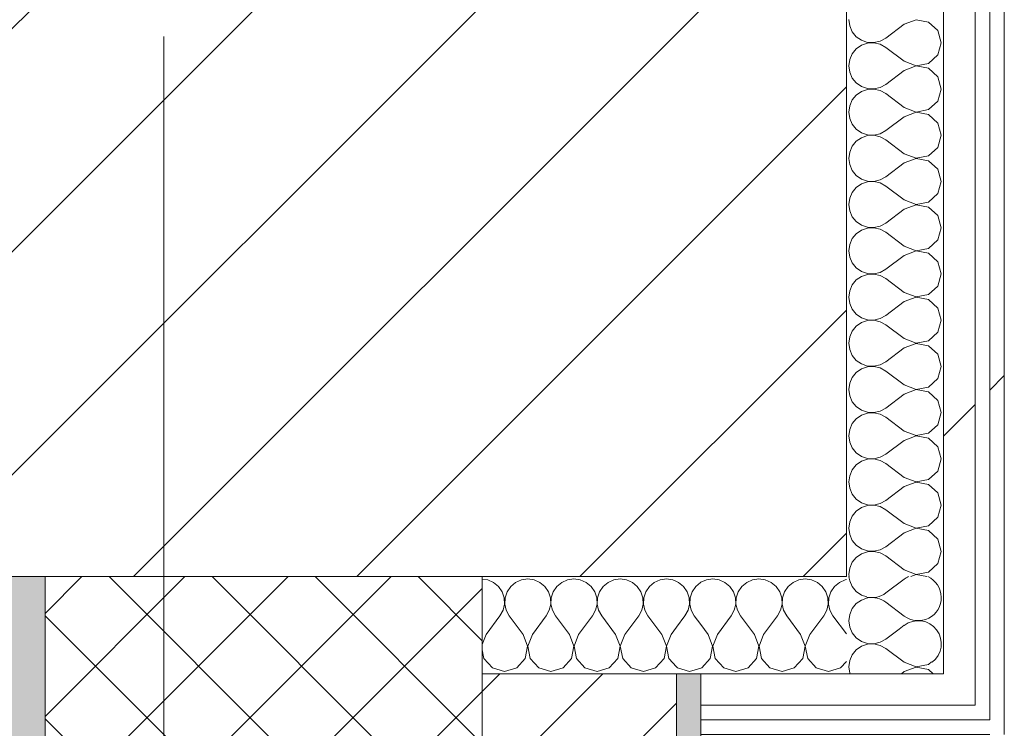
# Model space of a CAD drawing. Header units: millimetres. Extents: x -40968 to 77376, y -17881 to 4746.
# Tile 250 of 256: x -1962 to -1556, y -1701 to -1410. Entities that reach past the tile are written whole.
import ezdxf

# ---------------------------------------------------------------- set-up
doc = ezdxf.new("R2010")
doc.units = ezdxf.units.MM
doc.header["$MEASUREMENT"] = 0
doc.linetypes.add('Wipeout_Contour', pattern=[1000, 0, -1000])
for name, color, linetype in [('10_ESTR_Pilars', 7, 'Continuous'), ('12_FAÇ_Façana', 7, 'Continuous'), ('Nuevo_08_E_Envans secs', 7, 'Continuous')]:
    doc.layers.add(name, color=color, linetype=linetype)
for name, color, linetype, lineweight in [('10_ESTR_Pilars_Pluma_Nº__20', 1, 'Continuous', 5), ('10_ESTR_Pilars_Pluma_Nº__28', 7, 'Continuous', 20), ('10_ESTR_Pilars_Pluma_Nº__42', 8, 'Continuous', 25), ('12_FAÇ_Façana_Pluma_Nº__2', 8, 'Continuous', 5), ('12_FAÇ_Façana_Pluma_Nº__7', 7, 'Continuous', 5), ('Nuevo_08_E_Envans secs_Pluma_Nº__1', 7, 'Continuous', 5), ('Nuevo_12_FAÇ_Façana_Pluma_Nº__1', 7, 'Continuous', 5)]:
    doc.layers.add(name, color=color, linetype=linetype, lineweight=lineweight)
for name, color, linetype, lineweight, true_color in [('12_FAÇ_Façana_Pluma_Nº__102', 7, 'Continuous', 5, 0xcccccc), ('12_FAÇ_Façana_Pluma_Nº__174', 7, 'Continuous', 13, 0xe4ad2c), ('12_FAÇ_Façana_Pluma_Nº__176', 7, 'Continuous', 15, 0x93a0c6), ('Nuevo_08_E_Envans secs_Pluma_Nº__102', 7, 'Continuous', 5, 0xcccccc), ('Nuevo_08_E_Envans secs_Pluma_Nº__171', 171, 'Continuous', 13, 0xaaaaff), ('Nuevo_08_E_Envans secs_Pluma_Nº__177', 7, 'Continuous', 15, 0xf7e046)]:
    doc.layers.add(name, color=color, linetype=linetype, lineweight=lineweight, true_color=true_color)
pattern_1 = [(45, (0, 0), (-183.848, 183.848), [195, -65]), (45, (7e-14, 183.85), (-183.848, 183.848), [195, -65])]

# ---------------------------------------------------------------- blocks, each defined once
blk = doc.blocks.new('Muro_1_5', base_point=(-1681.11, -1193.98))
at = {"layer": '12_FAÇ_Façana_Pluma_Nº__102', "linetype": 'Continuous', "lineweight": 0, "true_color": 0xe5e5e5}
blk.add_hatch(color=254, dxfattribs=at).paths.add_polyline_path([(-2101.11, -10658.98), (-1951.11, -10658.98), (-1951.11, -7438.98), (-1971.11, -7438.98), (-1971.11, -6988.97), (-1951.11, -6988.97), (-1951.11, -1638.98), (-2101.11, -1638.98)])
at = {"layer": '12_FAÇ_Façana_Pluma_Nº__174', "linetype": 'Continuous', "lineweight": 13, "true_color": 0xe4ad2c}
h = blk.add_hatch(dxfattribs=at)
h.set_pattern_fill('SATE_Aislamiento_0005', color=42, style=0, pattern_type=2)
h.set_pattern_definition([(45, (0, 0), (-21.2132, 21.2132), []), (135, (0, 0), (21.2132, 21.2132), [])])
h.paths.add_polyline_path([(-1951.11, -1638.98), (-1951.11, -6988.97), (-1771.11, -6988.97), (-1771.11, -1638.98)])
at = {"layer": '12_FAÇ_Façana_Pluma_Nº__176', "linetype": 'Continuous', "lineweight": 0, "true_color": 0x495063}
blk.add_hatch(color=251, dxfattribs=at).paths.add_polyline_path([(-1681.11, -1678.98), (-1691.11, -1678.98), (-1691.11, -6988.97), (-1681.11, -6988.97)])
at = {"layer": '12_FAÇ_Façana_Pluma_Nº__2', "linetype": 'Continuous', "lineweight": 5}
h = blk.add_hatch(dxfattribs=at)
h.set_pattern_fill('Ceramic_0005', color=8, style=0, pattern_type=2)
h.set_pattern_definition([(45, (0, 0), (-21.2132, 21.2132), [])])
h.paths.add_polyline_path([(-1691.11, -1678.98), (-1771.11, -1678.98), (-1771.11, -6988.97), (-1691.11, -6988.97)])
at = {"layer": '12_FAÇ_Façana_Pluma_Nº__7', "color": 7, "linetype": 'Continuous', "lineweight": 5}
for p, q in [((-1951.11, -1638.98), (-1951.11, -6988.97)), ((-1771.11, -1638.98), (-1771.11, -1678.98)), ((-1771.11, -6988.97), (-1771.11, -1678.98)), ((-1691.11, -6988.97), (-1691.11, -1678.98))]:
    blk.add_line(p, q, dxfattribs=at)
at = {"layer": '12_FAÇ_Façana_Pluma_Nº__7', "color": 7, "linetype": 'Continuous', "lineweight": 5, "flags": 128}
blk.add_lwpolyline([(-1681.11, -6988.97), (-1681.11, -1678.98)], dxfattribs=at)
at = {"layer": 'Nuevo_12_FAÇ_Façana_Pluma_Nº__1', "color": 7, "linetype": 'Continuous', "lineweight": 5}
for p, q in [((-1771.11, -1678.98), (-1691.11, -1678.98)), ((-1691.11, -1678.98), (-1681.11, -1678.98))]:
    blk.add_line(p, q, dxfattribs=at)
blk = doc.blocks.new('*X206')
at = {"layer": 'Nuevo_08_E_Envans secs_Pluma_Nº__102', "color": 254, "linetype": 'Continuous', "lineweight": 5, "true_color": 0xcccccc}
for p, q in [((-1619.86, -1640.22), (-1619.79, -1640.7)), ((-1619.79, -1640.7), (-1618.73, -1643.1)), ((-1618.73, -1643.1), (-1617.06, -1645.13)), ((-1617.06, -1645.13), (-1614.89, -1646.61)), ((-1617.06, -1650.11), (-1618.73, -1652.14)), ((-1614.89, -1648.62), (-1617.06, -1650.11)), ((-1614.89, -1646.61), (-1612.75, -1647.34)), ((-1612.4, -1647.78), (-1614.89, -1648.62)), ((-1612.3, -1647.78), (-1612.4, -1647.78)), ((-1618.73, -1652.14), (-1619.79, -1654.54)), ((-1619.79, -1654.54), (-1620.16, -1657.14)), ((-1620.16, -1657.14), (-1619.79, -1659.75)), ((-1619.79, -1659.75), (-1618.73, -1662.15)), ((-1618.73, -1662.15), (-1617.06, -1664.17)), ((-1599.44, -1660.65), (-1604.92, -1664.76)), ((-1617.06, -1664.17), (-1614.89, -1665.66)), ((-1614.89, -1665.66), (-1612.4, -1666.5)), ((-1612.4, -1666.5), (-1609.78, -1666.63)), ((-1609.78, -1666.63), (-1607.22, -1666.03)), ((-1607.22, -1666.03), (-1604.92, -1664.76)), ((-1617.06, -1669.16), (-1618.73, -1671.18)), ((-1614.89, -1667.67), (-1617.06, -1669.16)), ((-1612.4, -1666.83), (-1614.89, -1667.67)), ((-1609.78, -1666.71), (-1612.4, -1666.83)), ((-1607.22, -1667.3), (-1609.78, -1666.71)), ((-1604.92, -1668.57), (-1607.22, -1667.3)), ((-1597.3, -1674.29), (-1604.92, -1668.57)), ((-1619.79, -1673.59), (-1620.16, -1676.19)), ((-1618.73, -1671.18), (-1619.79, -1673.59)), ((-1597.3, -1674.29), (-1592.44, -1676.15)), ((-1587.33, -1675.19), (-1586.06, -1674.03)), ((-1620.16, -1676.19), (-1619.79, -1678.79)), ((-1619.79, -1678.79), (-1619.71, -1678.98)), ((-1597.3, -1678.1), (-1598.47, -1678.98)), ((-1592.44, -1676.23), (-1597.3, -1678.1)), ((-1592.44, -1676.15), (-1587.33, -1675.19)), ((-1587.33, -1677.2), (-1592.44, -1676.23)), ((-1585.38, -1678.98), (-1587.33, -1677.2))]:
    blk.add_line(p, q, dxfattribs=at)
blk = doc.blocks.new('*X207')
at = {"layer": 'Nuevo_08_E_Envans secs_Pluma_Nº__102', "color": 254, "linetype": 'Continuous', "lineweight": 5, "true_color": 0xcccccc}
for p, q in [((-1597.3, -1640), (-1604.92, -1645.71)), ((-1597.3, -1655.24), (-1604.92, -1649.52)), ((-1597.3, -1659.05), (-1599.44, -1660.65))]:
    blk.add_line(p, q, dxfattribs=at)
for centre, start, end in [((-1610.63, -1638.1), 185.3052, 192.4793), ((-1591.59, -1647.62), 233.1301, 65.1674), ((-1591.59, -1647.62), 114.8326, 126.8699), ((-1610.63, -1638.1), 257.5207, 306.8699), ((-1610.63, -1657.14), 53.1301, 100.1789), ((-1591.59, -1666.67), 307.1783, 126.8699)]:
    blk.add_arc(centre, 9.52, start, end, dxfattribs=at)
blk = doc.blocks.new('*X208')
at = {"layer": 'Nuevo_08_E_Envans secs_Pluma_Nº__102', "color": 254, "linetype": 'Continuous', "lineweight": 5, "true_color": 0xcccccc}
for p, q in [((-1620.16, -1409.52), (-1619.79, -1412.13)), ((-1592.44, -1409.56), (-1597.3, -1411.43)), ((-1587.33, -1410.53), (-1592.44, -1409.56)), ((-1583.48, -1414.04), (-1587.33, -1410.53)), ((-1619.79, -1412.13), (-1618.73, -1414.53)), ((-1618.73, -1414.53), (-1617.06, -1416.55)), ((-1597.3, -1411.43), (-1604.92, -1417.14)), ((-1582.06, -1419.05), (-1583.48, -1414.04)), ((-1617.06, -1416.55), (-1614.89, -1418.04)), ((-1614.89, -1418.04), (-1612.4, -1418.88)), ((-1612.4, -1419.21), (-1614.89, -1420.05)), ((-1612.4, -1418.88), (-1609.78, -1419.01)), ((-1609.78, -1419.09), (-1612.4, -1419.21)), ((-1609.78, -1419.01), (-1607.22, -1418.41)), ((-1607.22, -1419.68), (-1609.78, -1419.09)), ((-1607.22, -1418.41), (-1604.92, -1417.14)), ((-1583.48, -1424.05), (-1582.06, -1419.05)), ((-1617.06, -1421.54), (-1618.73, -1423.56)), ((-1614.89, -1420.05), (-1617.06, -1421.54)), ((-1604.92, -1420.95), (-1607.22, -1419.68)), ((-1597.3, -1426.67), (-1604.92, -1420.95)), ((-1619.79, -1425.97), (-1620.16, -1428.57)), ((-1618.73, -1423.56), (-1619.79, -1425.97)), ((-1597.3, -1426.67), (-1592.44, -1428.53)), ((-1587.33, -1427.57), (-1583.48, -1424.05)), ((-1620.16, -1428.57), (-1619.79, -1431.17)), ((-1619.79, -1431.17), (-1618.73, -1433.58)), ((-1597.3, -1430.48), (-1604.92, -1436.19)), ((-1592.44, -1428.61), (-1597.3, -1430.48)), ((-1592.44, -1428.53), (-1587.33, -1427.57)), ((-1587.33, -1429.58), (-1592.44, -1428.61)), ((-1583.48, -1433.09), (-1587.33, -1429.58)), ((-1618.73, -1433.58), (-1617.06, -1435.6)), ((-1582.06, -1438.1), (-1583.48, -1433.09)), ((-1617.06, -1435.6), (-1614.89, -1437.09)), ((-1614.89, -1439.1), (-1617.06, -1440.59)), ((-1614.89, -1437.09), (-1612.4, -1437.93)), ((-1612.4, -1438.26), (-1614.89, -1439.1)), ((-1612.4, -1437.93), (-1609.78, -1438.06)), ((-1609.78, -1438.13), (-1612.4, -1438.26)), ((-1609.78, -1438.06), (-1607.22, -1437.46)), ((-1607.22, -1438.73), (-1609.78, -1438.13)), ((-1607.22, -1437.46), (-1604.92, -1436.19)), ((-1604.92, -1440), (-1607.22, -1438.73)), ((-1583.48, -1443.1), (-1582.06, -1438.1)), ((-1618.73, -1442.61), (-1619.79, -1445.02)), ((-1617.06, -1440.59), (-1618.73, -1442.61)), ((-1597.3, -1445.71), (-1604.92, -1440)), ((-1587.33, -1446.61), (-1583.48, -1443.1)), ((-1619.79, -1445.02), (-1620.16, -1447.62)), ((-1620.16, -1447.62), (-1619.79, -1450.22)), ((-1597.3, -1445.71), (-1592.44, -1447.58)), ((-1592.44, -1447.58), (-1587.33, -1446.61)), ((-1619.79, -1450.22), (-1618.73, -1452.63)), ((-1597.3, -1449.52), (-1604.92, -1455.24)), ((-1592.44, -1447.66), (-1597.3, -1449.52)), ((-1587.33, -1448.62), (-1592.44, -1447.66)), ((-1583.48, -1452.14), (-1587.33, -1448.62)), ((-1618.73, -1452.63), (-1617.06, -1454.65)), ((-1617.06, -1454.65), (-1614.89, -1456.14)), ((-1607.22, -1456.51), (-1604.92, -1455.24)), ((-1582.06, -1457.14), (-1583.48, -1452.14)), ((-1617.06, -1459.64), (-1618.73, -1461.66)), ((-1614.89, -1458.15), (-1617.06, -1459.64)), ((-1614.89, -1456.14), (-1612.4, -1456.98)), ((-1612.4, -1457.31), (-1614.89, -1458.15)), ((-1612.4, -1456.98), (-1609.78, -1457.1)), ((-1609.78, -1457.18), (-1612.4, -1457.31)), ((-1609.78, -1457.1), (-1607.22, -1456.51)), ((-1607.22, -1457.78), (-1609.78, -1457.18)), ((-1604.92, -1459.05), (-1607.22, -1457.78)), ((-1597.3, -1464.76), (-1604.92, -1459.05)), ((-1583.48, -1462.15), (-1582.06, -1457.14)), ((-1618.73, -1461.66), (-1619.79, -1464.06)), ((-1587.33, -1465.66), (-1583.48, -1462.15)), ((-1619.79, -1464.06), (-1620.16, -1466.67)), ((-1620.16, -1466.67), (-1619.79, -1469.27)), ((-1597.3, -1464.76), (-1592.44, -1466.63)), ((-1592.44, -1466.71), (-1597.3, -1468.57)), ((-1592.44, -1466.63), (-1587.33, -1465.66)), ((-1587.33, -1467.67), (-1592.44, -1466.71)), ((-1583.48, -1471.18), (-1587.33, -1467.67)), ((-1619.79, -1469.27), (-1618.73, -1471.67)), ((-1618.73, -1471.67), (-1617.06, -1473.7)), ((-1597.3, -1468.57), (-1604.92, -1474.29)), ((-1582.06, -1476.19), (-1583.48, -1471.18)), ((-1617.06, -1473.7), (-1614.89, -1475.19)), ((-1614.89, -1475.19), (-1612.4, -1476.02)), ((-1612.4, -1476.02), (-1609.78, -1476.15)), ((-1609.78, -1476.15), (-1607.22, -1475.56)), ((-1607.22, -1475.56), (-1604.92, -1474.29)), ((-1617.06, -1478.68), (-1618.73, -1480.71)), ((-1614.89, -1477.2), (-1617.06, -1478.68)), ((-1612.4, -1476.36), (-1614.89, -1477.2)), ((-1609.78, -1476.23), (-1612.4, -1476.36)), ((-1607.22, -1476.82), (-1609.78, -1476.23)), ((-1604.92, -1478.1), (-1607.22, -1476.82)), ((-1597.3, -1483.81), (-1604.92, -1478.1)), ((-1583.48, -1481.2), (-1582.06, -1476.19)), ((-1619.79, -1483.11), (-1620.16, -1485.71)), ((-1618.73, -1480.71), (-1619.79, -1483.11)), ((-1597.3, -1483.81), (-1592.44, -1485.68)), ((-1587.33, -1484.71), (-1583.48, -1481.2)), ((-1620.16, -1485.71), (-1619.79, -1488.32)), ((-1597.3, -1487.62), (-1604.92, -1493.33)), ((-1592.44, -1485.75), (-1597.3, -1487.62)), ((-1592.44, -1485.68), (-1587.33, -1484.71)), ((-1587.33, -1486.72), (-1592.44, -1485.75)), ((-1583.48, -1490.23), (-1587.33, -1486.72)), ((-1619.79, -1488.32), (-1618.73, -1490.72)), ((-1618.73, -1490.72), (-1617.06, -1492.74)), ((-1582.06, -1495.24), (-1583.48, -1490.23)), ((-1617.06, -1492.74), (-1614.89, -1494.23)), ((-1614.89, -1496.24), (-1617.06, -1497.73)), ((-1614.89, -1494.23), (-1612.4, -1495.07)), ((-1612.4, -1495.4), (-1614.89, -1496.24)), ((-1612.4, -1495.07), (-1609.78, -1495.2)), ((-1609.78, -1495.28), (-1612.4, -1495.4)), ((-1609.78, -1495.2), (-1607.22, -1494.6)), ((-1607.22, -1495.87), (-1609.78, -1495.28)), ((-1607.22, -1494.6), (-1604.92, -1493.33)), ((-1604.92, -1497.14), (-1607.22, -1495.87)), ((-1583.48, -1500.25), (-1582.06, -1495.24)), ((-1618.73, -1499.75), (-1619.79, -1502.16)), ((-1617.06, -1497.73), (-1618.73, -1499.75)), ((-1597.3, -1502.86), (-1604.92, -1497.14)), ((-1587.33, -1503.76), (-1583.48, -1500.25)), ((-1619.79, -1502.16), (-1620.16, -1504.76)), ((-1597.3, -1502.86), (-1592.44, -1504.72)), ((-1592.44, -1504.72), (-1587.33, -1503.76)), ((-1620.16, -1504.76), (-1619.79, -1507.36)), ((-1619.79, -1507.36), (-1618.73, -1509.77)), ((-1597.3, -1506.67), (-1604.92, -1512.38)), ((-1592.44, -1504.8), (-1597.3, -1506.67)), ((-1587.33, -1505.77), (-1592.44, -1504.8)), ((-1583.48, -1509.28), (-1587.33, -1505.77)), ((-1618.73, -1509.77), (-1617.06, -1511.79)), ((-1617.06, -1511.79), (-1614.89, -1513.28)), ((-1607.22, -1513.65), (-1604.92, -1512.38)), ((-1582.06, -1514.29), (-1583.48, -1509.28)), ((-1614.89, -1515.29), (-1617.06, -1516.78)), ((-1614.89, -1513.28), (-1612.4, -1514.12)), ((-1612.4, -1514.45), (-1614.89, -1515.29)), ((-1612.4, -1514.12), (-1609.78, -1514.25)), ((-1609.78, -1514.32), (-1612.4, -1514.45)), ((-1609.78, -1514.25), (-1607.22, -1513.65)), ((-1607.22, -1514.92), (-1609.78, -1514.32)), ((-1604.92, -1516.19), (-1607.22, -1514.92)), ((-1597.3, -1521.9), (-1604.92, -1516.19)), ((-1583.48, -1519.29), (-1582.06, -1514.29)), ((-1618.73, -1518.8), (-1619.79, -1521.21)), ((-1617.06, -1516.78), (-1618.73, -1518.8)), ((-1587.33, -1522.8), (-1583.48, -1519.29)), ((-1619.79, -1521.21), (-1620.16, -1523.81)), ((-1620.16, -1523.81), (-1619.79, -1526.41)), ((-1597.3, -1521.9), (-1592.44, -1523.77)), ((-1592.44, -1523.85), (-1597.3, -1525.71)), ((-1592.44, -1523.77), (-1587.33, -1522.8)), ((-1587.33, -1524.81), (-1592.44, -1523.85)), ((-1619.79, -1526.41), (-1618.73, -1528.82)), ((-1597.3, -1525.71), (-1604.92, -1531.43)), ((-1583.48, -1528.33), (-1587.33, -1524.81)), ((-1582.06, -1533.33), (-1583.48, -1528.33)), ((-1618.73, -1528.82), (-1617.06, -1530.84)), ((-1617.06, -1530.84), (-1614.89, -1532.33)), ((-1614.89, -1532.33), (-1612.4, -1533.17)), ((-1609.78, -1533.29), (-1607.22, -1532.7)), ((-1607.22, -1532.7), (-1604.92, -1531.43)), ((-1617.06, -1535.83), (-1618.73, -1537.85)), ((-1614.89, -1534.34), (-1617.06, -1535.83)), ((-1612.4, -1533.5), (-1614.89, -1534.34)), ((-1612.4, -1533.17), (-1609.78, -1533.29)), ((-1609.78, -1533.37), (-1612.4, -1533.5)), ((-1607.22, -1533.97), (-1609.78, -1533.37)), ((-1604.92, -1535.24), (-1607.22, -1533.97)), ((-1597.3, -1540.95), (-1604.92, -1535.24)), ((-1583.48, -1538.34), (-1582.06, -1533.33)), ((-1619.79, -1540.25), (-1620.16, -1542.86)), ((-1618.73, -1537.85), (-1619.79, -1540.25)), ((-1587.33, -1541.85), (-1583.48, -1538.34)), ((-1620.16, -1542.86), (-1619.79, -1545.46)), ((-1597.3, -1544.76), (-1604.92, -1550.48)), ((-1597.3, -1540.95), (-1592.44, -1542.82)), ((-1592.44, -1542.9), (-1597.3, -1544.76)), ((-1592.44, -1542.82), (-1587.33, -1541.85)), ((-1587.33, -1543.86), (-1592.44, -1542.9)), ((-1583.48, -1547.37), (-1587.33, -1543.86)), ((-1619.79, -1545.46), (-1618.73, -1547.86)), ((-1618.73, -1547.86), (-1617.06, -1549.89)), ((-1582.06, -1552.38), (-1583.48, -1547.37)), ((-1617.06, -1549.89), (-1614.89, -1551.38)), ((-1614.89, -1551.38), (-1612.4, -1552.22)), ((-1612.4, -1552.55), (-1614.89, -1553.39)), ((-1612.4, -1552.22), (-1609.78, -1552.34)), ((-1609.78, -1552.42), (-1612.4, -1552.55)), ((-1609.78, -1552.34), (-1607.22, -1551.75)), ((-1607.22, -1553.01), (-1609.78, -1552.42)), ((-1607.22, -1551.75), (-1604.92, -1550.48)), ((-1604.92, -1554.29), (-1607.22, -1553.01)), ((-1583.48, -1557.39), (-1582.06, -1552.38)), ((-1618.73, -1556.9), (-1619.79, -1559.3)), ((-1617.06, -1554.87), (-1618.73, -1556.9)), ((-1614.89, -1553.39), (-1617.06, -1554.87)), ((-1597.3, -1560), (-1604.92, -1554.29)), ((-1619.79, -1559.3), (-1620.16, -1561.9)), ((-1597.3, -1560), (-1592.44, -1561.87)), ((-1592.44, -1561.87), (-1587.33, -1560.9)), ((-1587.33, -1560.9), (-1583.48, -1557.39)), ((-1620.16, -1561.9), (-1619.79, -1564.51)), ((-1619.79, -1564.51), (-1618.73, -1566.91)), ((-1597.3, -1563.81), (-1604.92, -1569.52)), ((-1592.44, -1561.94), (-1597.3, -1563.81)), ((-1587.33, -1562.91), (-1592.44, -1561.94)), ((-1583.48, -1566.42), (-1587.33, -1562.91)), ((-1618.73, -1566.91), (-1617.06, -1568.94)), ((-1617.06, -1568.94), (-1614.89, -1570.42)), ((-1582.06, -1571.43), (-1583.48, -1566.42)), ((-1614.89, -1572.43), (-1617.06, -1573.92)), ((-1614.89, -1570.42), (-1612.4, -1571.26)), ((-1612.4, -1571.59), (-1614.89, -1572.43)), ((-1612.4, -1571.26), (-1609.78, -1571.39)), ((-1609.78, -1571.47), (-1612.4, -1571.59)), ((-1609.78, -1571.39), (-1607.22, -1570.8)), ((-1607.22, -1572.06), (-1609.78, -1571.47)), ((-1607.22, -1570.8), (-1604.92, -1569.52)), ((-1604.92, -1573.33), (-1607.22, -1572.06)), ((-1597.3, -1579.05), (-1604.92, -1573.33)), ((-1583.48, -1576.44), (-1582.06, -1571.43)), ((-1618.73, -1575.95), (-1619.79, -1578.35)), ((-1617.06, -1573.92), (-1618.73, -1575.95)), ((-1587.33, -1579.95), (-1583.48, -1576.44)), ((-1619.79, -1578.35), (-1620.16, -1580.95)), ((-1620.16, -1580.95), (-1619.79, -1583.55)), ((-1597.3, -1579.05), (-1592.44, -1580.91)), ((-1592.44, -1580.99), (-1597.3, -1582.86)), ((-1592.44, -1580.91), (-1587.33, -1579.95)), ((-1587.33, -1581.96), (-1592.44, -1580.99)), ((-1619.79, -1583.55), (-1618.73, -1585.96)), ((-1597.3, -1582.86), (-1604.92, -1588.57)), ((-1583.48, -1585.47), (-1587.33, -1581.96)), ((-1582.06, -1590.48), (-1583.48, -1585.47)), ((-1618.73, -1585.96), (-1617.06, -1587.98)), ((-1617.06, -1587.98), (-1614.89, -1589.47)), ((-1614.89, -1589.47), (-1612.4, -1590.31)), ((-1607.22, -1589.84), (-1604.92, -1588.57)), ((-1617.06, -1592.97), (-1618.73, -1594.99)), ((-1614.89, -1591.48), (-1617.06, -1592.97)), ((-1612.4, -1590.64), (-1614.89, -1591.48)), ((-1612.4, -1590.31), (-1609.78, -1590.44)), ((-1609.78, -1590.51), (-1612.4, -1590.64)), ((-1609.78, -1590.44), (-1607.22, -1589.84)), ((-1607.22, -1591.11), (-1609.78, -1590.51)), ((-1604.92, -1592.38), (-1607.22, -1591.11)), ((-1597.3, -1598.1), (-1604.92, -1592.38)), ((-1583.48, -1595.48), (-1582.06, -1590.48)), ((-1619.79, -1597.4), (-1620.16, -1600)), ((-1618.73, -1594.99), (-1619.79, -1597.4)), ((-1587.33, -1598.99), (-1583.48, -1595.48)), ((-1620.16, -1600), (-1619.79, -1602.6)), ((-1597.3, -1598.1), (-1592.44, -1599.96)), ((-1592.44, -1600.04), (-1597.3, -1601.9)), ((-1592.44, -1599.96), (-1587.33, -1598.99)), ((-1587.33, -1601.01), (-1592.44, -1600.04)), ((-1583.48, -1604.52), (-1587.33, -1601.01)), ((-1619.79, -1602.6), (-1618.73, -1605.01)), ((-1618.73, -1605.01), (-1617.06, -1607.03)), ((-1597.3, -1601.9), (-1604.92, -1607.62)), ((-1582.06, -1609.52), (-1583.48, -1604.52)), ((-1617.06, -1607.03), (-1614.89, -1608.52)), ((-1614.89, -1608.52), (-1612.4, -1609.36)), ((-1612.4, -1609.69), (-1614.89, -1610.53)), ((-1612.4, -1609.36), (-1609.78, -1609.49)), ((-1609.78, -1609.56), (-1612.4, -1609.69)), ((-1609.78, -1609.49), (-1607.22, -1608.89)), ((-1607.22, -1610.16), (-1609.78, -1609.56)), ((-1607.22, -1608.89), (-1604.92, -1607.62)), ((-1583.48, -1614.53), (-1582.06, -1609.52)), ((-1617.06, -1612.02), (-1618.73, -1614.04)), ((-1614.89, -1610.53), (-1617.06, -1612.02)), ((-1604.92, -1611.43), (-1607.22, -1610.16)), ((-1597.3, -1617.14), (-1604.92, -1611.43)), ((-1619.79, -1616.45), (-1620.16, -1619.05)), ((-1618.73, -1614.04), (-1619.79, -1616.45)), ((-1597.3, -1617.14), (-1592.44, -1619.01)), ((-1587.33, -1618.04), (-1583.48, -1614.53)), ((-1620.16, -1619.05), (-1619.79, -1621.65)), ((-1619.79, -1621.65), (-1618.73, -1624.05)), ((-1597.3, -1620.95), (-1604.92, -1626.67)), ((-1592.44, -1619.09), (-1597.3, -1620.95)), ((-1592.44, -1619.01), (-1587.33, -1618.04)), ((-1587.33, -1620.05), (-1592.44, -1619.09)), ((-1583.48, -1623.56), (-1587.33, -1620.05)), ((-1618.73, -1624.05), (-1617.06, -1626.08)), ((-1617.06, -1626.08), (-1614.89, -1627.57)), ((-1582.06, -1628.57), (-1583.48, -1623.56)), ((-1614.89, -1629.58), (-1617.06, -1631.06)), ((-1614.89, -1627.57), (-1612.4, -1628.41)), ((-1612.4, -1628.74), (-1614.89, -1629.58)), ((-1612.4, -1628.41), (-1609.78, -1628.53)), ((-1609.78, -1628.61), (-1612.4, -1628.74)), ((-1609.78, -1628.53), (-1607.22, -1627.94)), ((-1607.22, -1629.2), (-1609.78, -1628.61)), ((-1607.22, -1627.94), (-1604.92, -1626.67)), ((-1604.92, -1630.48), (-1607.22, -1629.2)), ((-1583.48, -1633.58), (-1582.06, -1628.57)), ((-1618.73, -1633.09), (-1619.79, -1635.49)), ((-1617.06, -1631.06), (-1618.73, -1633.09)), ((-1597.3, -1636.19), (-1604.92, -1630.48)), ((-1587.33, -1637.09), (-1583.48, -1633.58)), ((-1619.79, -1635.49), (-1620.16, -1638.1)), ((-1620.16, -1638.1), (-1620.03, -1638.98)), ((-1597.3, -1636.19), (-1592.44, -1638.06)), ((-1592.44, -1638.13), (-1594.63, -1638.98)), ((-1592.44, -1638.06), (-1587.33, -1637.09)), ((-1587.99, -1638.98), (-1592.44, -1638.13))]:
    blk.add_line(p, q, dxfattribs=at)
blk = doc.blocks.new('Muro_85_5', base_point=(-1621.11, -1703.98))
at = {"layer": 'Nuevo_08_E_Envans secs', "color": 7, "lineweight": 20}
blk.add_blockref('*X206', (0, 0), dxfattribs=at)
at = {"color": 254, "linetype": 'Wipeout_Contour', "lineweight": 0, "ltscale": 6928.927226}
blk.add_wipeout([(-1581.11, -1678.98), (-1581.11, -1691.98), (-1568.11, -1691.98)], dxfattribs=at).dxf.layer = 'Nuevo_08_E_Envans secs'
at = {"color": 254, "linetype": 'Wipeout_Contour', "lineweight": 0, "ltscale": 6926.505212}
blk.add_wipeout([(-1562.11, -1697.98), (-1562.11, -1703.98), (-1556.11, -1703.98)], dxfattribs=at).dxf.layer = 'Nuevo_08_E_Envans secs'
at = {"layer": 'Nuevo_08_E_Envans secs_Pluma_Nº__171', "linetype": 'Continuous', "lineweight": 13, "true_color": 0xaaaaff}
h = blk.add_hatch(dxfattribs=at)
h.set_pattern_fill('Panellat_HPL_0005', color=161, style=0, pattern_type=2)
h.set_pattern_definition(pattern_1)
h.paths.add_polyline_path([(-1562.11, -1697.98), (-1562.11, -1703.98), (-1556.11, -1703.98)])
at = {"layer": 'Nuevo_08_E_Envans secs_Pluma_Nº__177', "linetype": 'Continuous', "lineweight": 15, "true_color": 0xf7e046}
h = blk.add_hatch(dxfattribs=at)
h.set_pattern_fill('Panellat_HPL_0005', color=53, style=0, pattern_type=2)
h.set_pattern_definition(pattern_1)
h.paths.add_polyline_path([(-1581.11, -1678.98), (-1581.11, -1691.98), (-1568.11, -1691.98)])
at = {"color": 254, "linetype": 'Wipeout_Contour', "lineweight": 0, "ltscale": 6910.504996}
blk.add_wipeout([(-1568.11, -1678.98), (-1581.11, -1678.98), (-1568.11, -1691.98)], dxfattribs=at).dxf.layer = 'Nuevo_08_E_Envans secs'
at = {"color": 254, "linetype": 'Wipeout_Contour', "lineweight": 0, "ltscale": 6917.966468}
blk.add_wipeout([(-1556.11, -1697.98), (-1562.11, -1697.98), (-1556.11, -1703.98)], dxfattribs=at).dxf.layer = 'Nuevo_08_E_Envans secs'
at = {"layer": 'Nuevo_08_E_Envans secs_Pluma_Nº__171', "linetype": 'Continuous', "lineweight": 13, "true_color": 0xaaaaff}
h = blk.add_hatch(dxfattribs=at)
h.set_pattern_fill('Panellat_HPL_0005', color=161, style=0, pattern_type=2)
h.set_pattern_definition(pattern_1)
h.paths.add_polyline_path([(-1556.11, -1697.98), (-1562.11, -1697.98), (-1556.11, -1703.98)])
at = {"layer": 'Nuevo_08_E_Envans secs_Pluma_Nº__177', "linetype": 'Continuous', "lineweight": 15, "true_color": 0xf7e046}
h = blk.add_hatch(dxfattribs=at)
h.set_pattern_fill('Panellat_HPL_0005', color=53, style=0, pattern_type=2)
h.set_pattern_definition(pattern_1)
h.paths.add_polyline_path([(-1568.11, -1678.98), (-1581.11, -1678.98), (-1568.11, -1691.98)])
at = {"layer": 'Nuevo_08_E_Envans secs_Pluma_Nº__1', "color": 7, "linetype": 'Continuous', "lineweight": 5}
blk.add_line((-1581.11, -1691.98), (-1568.11, -1691.98), dxfattribs=at)
at = {"color": 254, "linetype": 'Wipeout_Contour', "lineweight": 0, "ltscale": 8370.984861}
blk.add_wipeout([(-1568.11, -1033.98), (-1581.11, -1033.98), (-1581.11, -1678.98), (-1568.11, -1678.98)], dxfattribs=at).dxf.layer = 'Nuevo_08_E_Envans secs'
at = {"color": 254, "linetype": 'Wipeout_Contour', "lineweight": 0, "ltscale": 8351.862043}
blk.add_wipeout([(-1556.11, -1033.98), (-1562.11, -1033.98), (-1562.11, -1697.98), (-1556.11, -1697.98)], dxfattribs=at).dxf.layer = 'Nuevo_08_E_Envans secs'
at = {"layer": 'Nuevo_08_E_Envans secs_Pluma_Nº__171', "linetype": 'Continuous', "lineweight": 13, "true_color": 0xaaaaff}
h = blk.add_hatch(dxfattribs=at)
h.set_pattern_fill('Panellat_HPL_0005', color=161, style=0, pattern_type=2)
h.set_pattern_definition(pattern_1)
h.paths.add_polyline_path([(-1556.11, -1033.98), (-1562.11, -1033.98), (-1562.11, -1697.98), (-1556.11, -1697.98)])
at = {"layer": 'Nuevo_08_E_Envans secs_Pluma_Nº__177', "linetype": 'Continuous', "lineweight": 15, "true_color": 0xf7e046}
h = blk.add_hatch(dxfattribs=at)
h.set_pattern_fill('Panellat_HPL_0005', color=53, style=0, pattern_type=2)
h.set_pattern_definition(pattern_1)
h.paths.add_polyline_path([(-1568.11, -1033.98), (-1581.11, -1033.98), (-1581.11, -1678.98), (-1568.11, -1678.98)])
at = {"layer": 'Nuevo_08_E_Envans secs_Pluma_Nº__1', "color": 7, "linetype": 'Continuous', "lineweight": 5}
for p, q in [((-1581.11, -1638.98), (-1581.11, -1033.98)), ((-1568.11, -1678.98), (-1568.11, -1033.98)), ((-1562.11, -1691.98), (-1562.11, -1033.98)), ((-1581.11, -1678.98), (-1581.11, -1638.98)), ((-1621.11, -1678.98), (-1581.11, -1678.98)), ((-1568.11, -1691.98), (-1568.11, -1678.98)), ((-1562.11, -1697.98), (-1562.11, -1691.98)), ((-1568.11, -1697.98), (-1562.11, -1697.98))]:
    blk.add_line(p, q, dxfattribs=at)
at = {"layer": 'Nuevo_08_E_Envans secs_Pluma_Nº__1', "color": 7, "linetype": 'Continuous', "lineweight": 5, "flags": 128}
blk.add_lwpolyline([(-1556.11, -1703.98), (-1556.11, -1033.98)], dxfattribs=at)
at = {"layer": 'Nuevo_08_E_Envans secs', "color": 7, "lineweight": 20}
for name in ['*X208', '*X207']:
    blk.add_blockref(name, (0, 0), dxfattribs=at)
blk = doc.blocks.new('*X359')
at = {"layer": 'Nuevo_08_E_Envans secs_Pluma_Nº__102', "color": 254, "linetype": 'Continuous', "lineweight": 5, "true_color": 0xcccccc}
for p, q in [((-1690.23, -1641.35), (-1691.11, -1640.96)), ((-1688.21, -1643.03), (-1690.23, -1641.35)), ((-1681.2, -1641.35), (-1683.22, -1643.03)), ((-1681.11, -1641.31), (-1681.2, -1641.35)), ((-1686.72, -1645.19), (-1688.21, -1643.03)), ((-1685.88, -1647.68), (-1686.72, -1645.19)), ((-1684.71, -1645.19), (-1685.55, -1647.68)), ((-1683.22, -1643.03), (-1684.71, -1645.19)), ((-1686.35, -1652.87), (-1685.75, -1650.31)), ((-1685.75, -1650.31), (-1685.88, -1647.68)), ((-1685.55, -1647.68), (-1685.68, -1650.31)), ((-1685.68, -1650.31), (-1685.08, -1652.87)), ((-1687.62, -1655.17), (-1686.35, -1652.87)), ((-1685.08, -1652.87), (-1683.81, -1655.17)), ((-1691.11, -1659.82), (-1687.62, -1655.17)), ((-1681.11, -1658.77), (-1683.81, -1655.17)), ((-1691.11, -1676.18), (-1690.72, -1676.6)), ((-1690.72, -1676.6), (-1685.71, -1678.02)), ((-1685.71, -1678.02), (-1681.11, -1676.72))]:
    blk.add_line(p, q, dxfattribs=at)
blk = doc.blocks.new('*X360')
at = {"layer": 'Nuevo_08_E_Envans secs_Pluma_Nº__102', "color": 254, "linetype": 'Continuous', "lineweight": 5, "true_color": 0xcccccc}
for p, q in [((-1768.83, -1640.29), (-1771.11, -1639.97)), ((-1766.42, -1641.35), (-1768.83, -1640.29)), ((-1764.4, -1643.03), (-1766.42, -1641.35)), ((-1757.39, -1641.35), (-1759.41, -1643.03)), ((-1754.98, -1640.29), (-1757.39, -1641.35)), ((-1752.38, -1639.93), (-1754.98, -1640.29)), ((-1749.78, -1640.29), (-1752.38, -1639.93)), ((-1747.37, -1641.35), (-1749.78, -1640.29)), ((-1745.35, -1643.03), (-1747.37, -1641.35)), ((-1738.34, -1641.35), (-1740.36, -1643.03)), ((-1735.94, -1640.29), (-1738.34, -1641.35)), ((-1733.33, -1639.93), (-1735.94, -1640.29)), ((-1730.73, -1640.29), (-1733.33, -1639.93)), ((-1728.33, -1641.35), (-1730.73, -1640.29)), ((-1726.3, -1643.03), (-1728.33, -1641.35)), ((-1719.29, -1641.35), (-1721.32, -1643.03)), ((-1716.89, -1640.29), (-1719.29, -1641.35)), ((-1714.29, -1639.93), (-1716.89, -1640.29)), ((-1711.68, -1640.29), (-1714.29, -1639.93)), ((-1709.28, -1641.35), (-1711.68, -1640.29)), ((-1707.26, -1643.03), (-1709.28, -1641.35)), ((-1700.25, -1641.35), (-1702.27, -1643.03)), ((-1697.84, -1640.29), (-1700.25, -1641.35)), ((-1695.24, -1639.93), (-1697.84, -1640.29)), ((-1692.64, -1640.29), (-1695.24, -1639.93)), ((-1691.11, -1640.96), (-1692.64, -1640.29)), ((-1762.91, -1645.19), (-1764.4, -1643.03)), ((-1762.07, -1647.68), (-1762.91, -1645.19)), ((-1760.9, -1645.19), (-1761.74, -1647.68)), ((-1759.41, -1643.03), (-1760.9, -1645.19)), ((-1743.86, -1645.19), (-1745.35, -1643.03)), ((-1743.02, -1647.68), (-1743.86, -1645.19)), ((-1741.85, -1645.19), (-1742.69, -1647.68)), ((-1740.36, -1643.03), (-1741.85, -1645.19)), ((-1724.81, -1645.19), (-1726.3, -1643.03)), ((-1723.98, -1647.68), (-1724.81, -1645.19)), ((-1722.8, -1645.19), (-1723.64, -1647.68)), ((-1721.32, -1643.03), (-1722.8, -1645.19)), ((-1705.77, -1645.19), (-1707.26, -1643.03)), ((-1704.93, -1647.68), (-1705.77, -1645.19)), ((-1703.76, -1645.19), (-1704.6, -1647.68)), ((-1702.27, -1643.03), (-1703.76, -1645.19)), ((-1762.54, -1652.87), (-1761.94, -1650.31)), ((-1761.94, -1650.31), (-1762.07, -1647.68)), ((-1761.74, -1647.68), (-1761.87, -1650.31)), ((-1761.87, -1650.31), (-1761.27, -1652.87)), ((-1743.49, -1652.87), (-1742.9, -1650.31)), ((-1742.9, -1650.31), (-1743.02, -1647.68)), ((-1742.69, -1647.68), (-1742.82, -1650.31)), ((-1742.82, -1650.31), (-1742.22, -1652.87)), ((-1724.44, -1652.87), (-1723.85, -1650.31)), ((-1723.85, -1650.31), (-1723.98, -1647.68)), ((-1723.64, -1647.68), (-1723.77, -1650.31)), ((-1723.77, -1650.31), (-1723.18, -1652.87)), ((-1705.4, -1652.87), (-1704.8, -1650.31)), ((-1704.8, -1650.31), (-1704.93, -1647.68)), ((-1704.6, -1647.68), (-1704.72, -1650.31)), ((-1704.72, -1650.31), (-1704.13, -1652.87)), ((-1763.81, -1655.17), (-1762.54, -1652.87)), ((-1761.27, -1652.87), (-1760, -1655.17)), ((-1744.76, -1655.17), (-1743.49, -1652.87)), ((-1742.22, -1652.87), (-1740.95, -1655.17)), ((-1725.71, -1655.17), (-1724.44, -1652.87)), ((-1723.18, -1652.87), (-1721.9, -1655.17)), ((-1706.67, -1655.17), (-1705.4, -1652.87)), ((-1704.13, -1652.87), (-1702.86, -1655.17)), ((-1769.52, -1662.79), (-1763.81, -1655.17)), ((-1754.29, -1662.79), (-1760, -1655.17)), ((-1750.48, -1662.79), (-1744.76, -1655.17)), ((-1735.24, -1662.79), (-1740.95, -1655.17)), ((-1731.43, -1662.79), (-1725.71, -1655.17)), ((-1716.19, -1662.79), (-1721.9, -1655.17)), ((-1712.38, -1662.79), (-1706.67, -1655.17)), ((-1697.14, -1662.79), (-1702.86, -1655.17)), ((-1693.33, -1662.79), (-1691.11, -1659.82)), ((-1769.52, -1662.79), (-1771.11, -1666.91)), ((-1752.42, -1667.64), (-1754.29, -1662.79)), ((-1750.48, -1662.79), (-1752.34, -1667.64)), ((-1733.37, -1667.64), (-1735.24, -1662.79)), ((-1731.43, -1662.79), (-1733.29, -1667.64)), ((-1714.32, -1667.64), (-1716.19, -1662.79)), ((-1712.38, -1662.79), (-1714.25, -1667.64)), ((-1695.28, -1667.64), (-1697.14, -1662.79)), ((-1693.33, -1662.79), (-1695.2, -1667.64)), ((-1771.11, -1669.13), (-1770.42, -1672.76)), ((-1753.39, -1672.76), (-1752.42, -1667.64)), ((-1752.34, -1667.64), (-1751.38, -1672.76)), ((-1734.34, -1672.76), (-1733.37, -1667.64)), ((-1733.29, -1667.64), (-1732.33, -1672.76)), ((-1715.29, -1672.76), (-1714.32, -1667.64)), ((-1714.25, -1667.64), (-1713.28, -1672.76)), ((-1696.24, -1672.76), (-1695.28, -1667.64)), ((-1695.2, -1667.64), (-1694.23, -1672.76)), ((-1770.42, -1672.76), (-1766.91, -1676.6)), ((-1756.9, -1676.6), (-1753.39, -1672.76)), ((-1751.38, -1672.76), (-1747.86, -1676.6)), ((-1737.85, -1676.6), (-1734.34, -1672.76)), ((-1732.33, -1672.76), (-1728.82, -1676.6)), ((-1718.8, -1676.6), (-1715.29, -1672.76)), ((-1713.28, -1672.76), (-1709.77, -1676.6)), ((-1699.75, -1676.6), (-1696.24, -1672.76)), ((-1694.23, -1672.76), (-1691.11, -1676.18)), ((-1766.91, -1676.6), (-1761.9, -1678.02)), ((-1761.9, -1678.02), (-1756.9, -1676.6)), ((-1747.86, -1676.6), (-1742.86, -1678.02)), ((-1742.86, -1678.02), (-1737.85, -1676.6)), ((-1728.82, -1676.6), (-1723.81, -1678.02)), ((-1723.81, -1678.02), (-1718.8, -1676.6)), ((-1709.77, -1676.6), (-1704.76, -1678.02)), ((-1704.76, -1678.02), (-1699.75, -1676.6))]:
    blk.add_line(p, q, dxfattribs=at)
blk = doc.blocks.new('*X361')
at = {"layer": 'Nuevo_08_E_Envans secs_Pluma_Nº__102', "color": 254, "linetype": 'Continuous', "lineweight": 5, "true_color": 0xcccccc}
for p, q in [((-1678.79, -1640.29), (-1681.11, -1641.31)), ((-1676.19, -1639.93), (-1678.79, -1640.29)), ((-1673.59, -1640.29), (-1676.19, -1639.93)), ((-1671.18, -1641.35), (-1673.59, -1640.29)), ((-1669.16, -1643.03), (-1671.18, -1641.35)), ((-1662.15, -1641.35), (-1664.17, -1643.03)), ((-1659.75, -1640.29), (-1662.15, -1641.35)), ((-1657.14, -1639.93), (-1659.75, -1640.29)), ((-1654.54, -1640.29), (-1657.14, -1639.93)), ((-1652.14, -1641.35), (-1654.54, -1640.29)), ((-1650.11, -1643.03), (-1652.14, -1641.35)), ((-1643.1, -1641.35), (-1645.13, -1643.03)), ((-1640.7, -1640.29), (-1643.1, -1641.35)), ((-1638.1, -1639.93), (-1640.7, -1640.29)), ((-1635.49, -1640.29), (-1638.1, -1639.93)), ((-1633.09, -1641.35), (-1635.49, -1640.29)), ((-1631.06, -1643.03), (-1633.09, -1641.35)), ((-1624.05, -1641.35), (-1626.08, -1643.03)), ((-1621.65, -1640.29), (-1624.05, -1641.35)), ((-1621.11, -1640.22), (-1621.65, -1640.29)), ((-1667.67, -1645.19), (-1669.16, -1643.03)), ((-1666.83, -1647.68), (-1667.67, -1645.19)), ((-1665.66, -1645.19), (-1666.5, -1647.68)), ((-1664.17, -1643.03), (-1665.66, -1645.19)), ((-1648.62, -1645.19), (-1650.11, -1643.03)), ((-1647.78, -1647.68), (-1648.62, -1645.19)), ((-1646.61, -1645.19), (-1647.45, -1647.68)), ((-1645.13, -1643.03), (-1646.61, -1645.19)), ((-1629.58, -1645.19), (-1631.06, -1643.03)), ((-1628.74, -1647.68), (-1629.58, -1645.19)), ((-1627.57, -1645.19), (-1628.41, -1647.68)), ((-1626.08, -1643.03), (-1627.57, -1645.19)), ((-1667.3, -1652.87), (-1666.71, -1650.31)), ((-1666.71, -1650.31), (-1666.83, -1647.68)), ((-1666.5, -1647.68), (-1666.63, -1650.31)), ((-1666.63, -1650.31), (-1666.03, -1652.87)), ((-1648.25, -1652.87), (-1647.66, -1650.31)), ((-1647.66, -1650.31), (-1647.78, -1647.68)), ((-1647.45, -1647.68), (-1647.58, -1650.31)), ((-1647.58, -1650.31), (-1646.99, -1652.87)), ((-1629.2, -1652.87), (-1628.61, -1650.31)), ((-1628.61, -1650.31), (-1628.74, -1647.68)), ((-1628.41, -1647.68), (-1628.53, -1650.31)), ((-1628.53, -1650.31), (-1627.94, -1652.87)), ((-1668.57, -1655.17), (-1667.3, -1652.87)), ((-1666.03, -1652.87), (-1664.76, -1655.17)), ((-1649.52, -1655.17), (-1648.25, -1652.87)), ((-1646.99, -1652.87), (-1645.71, -1655.17)), ((-1630.48, -1655.17), (-1629.2, -1652.87)), ((-1627.94, -1652.87), (-1626.67, -1655.17)), ((-1674.29, -1662.79), (-1668.57, -1655.17)), ((-1659.05, -1662.79), (-1664.76, -1655.17)), ((-1655.24, -1662.79), (-1649.52, -1655.17)), ((-1640, -1662.79), (-1645.71, -1655.17)), ((-1636.19, -1662.79), (-1630.48, -1655.17)), ((-1621.11, -1662.58), (-1626.67, -1655.17)), ((-1678.1, -1662.79), (-1681.11, -1658.77)), ((-1676.23, -1667.64), (-1678.1, -1662.79)), ((-1674.29, -1662.79), (-1676.15, -1667.64)), ((-1657.18, -1667.64), (-1659.05, -1662.79)), ((-1655.24, -1662.79), (-1657.1, -1667.64)), ((-1638.13, -1667.64), (-1640, -1662.79)), ((-1636.19, -1662.79), (-1638.06, -1667.64)), ((-1677.2, -1672.76), (-1676.23, -1667.64)), ((-1676.15, -1667.64), (-1675.19, -1672.76)), ((-1658.15, -1672.76), (-1657.18, -1667.64)), ((-1657.1, -1667.64), (-1656.14, -1672.76)), ((-1639.1, -1672.76), (-1638.13, -1667.64)), ((-1638.06, -1667.64), (-1637.09, -1672.76)), ((-1680.71, -1676.6), (-1677.2, -1672.76)), ((-1675.19, -1672.76), (-1671.67, -1676.6)), ((-1661.66, -1676.6), (-1658.15, -1672.76)), ((-1656.14, -1672.76), (-1652.63, -1676.6)), ((-1642.61, -1676.6), (-1639.1, -1672.76)), ((-1637.09, -1672.76), (-1633.58, -1676.6)), ((-1623.56, -1676.6), (-1621.11, -1673.91)), ((-1681.11, -1676.72), (-1680.71, -1676.6)), ((-1671.67, -1676.6), (-1666.67, -1678.02)), ((-1666.67, -1678.02), (-1661.66, -1676.6)), ((-1652.63, -1676.6), (-1647.62, -1678.02)), ((-1647.62, -1678.02), (-1642.61, -1676.6)), ((-1633.58, -1676.6), (-1628.57, -1678.02)), ((-1628.57, -1678.02), (-1623.56, -1676.6))]:
    blk.add_line(p, q, dxfattribs=at)
blk = doc.blocks.new('Muro_123_5', base_point=(-1681.11, -1703.98))
at = {"layer": '12_FAÇ_Façana_Pluma_Nº__7', "color": 7, "linetype": 'Continuous', "lineweight": 5}
blk.add_line((-1771.11, -1638.98), (-1771.11, -1678.98), dxfattribs=at)
at = {"layer": 'Nuevo_12_FAÇ_Façana_Pluma_Nº__1', "color": 7, "linetype": 'Continuous', "lineweight": 5}
blk.add_line((-1771.11, -1678.98), (-1691.11, -1678.98), dxfattribs=at)
at = {"layer": 'Nuevo_08_E_Envans secs', "color": 7, "lineweight": 20}
for name in ['*X360', '*X359']:
    blk.add_blockref(name, (0, 0), dxfattribs=at)
at = {"color": 254, "linetype": 'Wipeout_Contour', "lineweight": 0, "ltscale": 9401.925798}
blk.add_wipeout([(-1562.11, -1697.98), (-1681.11, -1697.98), (-1681.11, -1703.98), (-1562.11, -1703.98)], dxfattribs=at).dxf.layer = 'Nuevo_08_E_Envans secs'
at = {"layer": 'Nuevo_08_E_Envans secs_Pluma_Nº__171', "linetype": 'Continuous', "lineweight": 13, "true_color": 0xaaaaff}
h = blk.add_hatch(dxfattribs=at)
h.set_pattern_fill('Panellat_HPL_0005', color=161, style=0, pattern_type=2)
h.set_pattern_definition(pattern_1)
h.paths.add_polyline_path([(-1562.11, -1697.98), (-1681.11, -1697.98), (-1681.11, -1703.98), (-1562.11, -1703.98)])
at = {"layer": 'Nuevo_08_E_Envans secs_Pluma_Nº__1', "color": 7, "linetype": 'Continuous', "lineweight": 5}
for p, q in [((-1681.11, -1697.98), (-1568.11, -1697.98)), ((-1568.11, -1697.98), (-1562.11, -1697.98))]:
    blk.add_line(p, q, dxfattribs=at)
at = {"layer": 'Nuevo_08_E_Envans secs_Pluma_Nº__1', "color": 7, "linetype": 'Continuous', "lineweight": 5, "flags": 128}
for points in [[(-1681.11, -1703.98), (-1681.11, -1697.98)], [(-1681.11, -1703.98), (-1562.11, -1703.98)]]:
    blk.add_lwpolyline(points, dxfattribs=at)
at = {"color": 254, "linetype": 'Wipeout_Contour', "lineweight": 0, "ltscale": 9383.073293}
blk.add_wipeout([(-1581.11, -1678.98), (-1681.11, -1678.98), (-1681.11, -1691.98), (-1581.11, -1691.98)], dxfattribs=at).dxf.layer = 'Nuevo_08_E_Envans secs'
at = {"layer": 'Nuevo_08_E_Envans secs_Pluma_Nº__177', "linetype": 'Continuous', "lineweight": 15, "true_color": 0xf7e046}
h = blk.add_hatch(dxfattribs=at)
h.set_pattern_fill('Panellat_HPL_0005', color=53, style=0, pattern_type=2)
h.set_pattern_definition(pattern_1)
h.paths.add_polyline_path([(-1581.11, -1678.98), (-1681.11, -1678.98), (-1681.11, -1691.98), (-1581.11, -1691.98)])
at = {"layer": 'Nuevo_08_E_Envans secs_Pluma_Nº__1', "color": 7, "linetype": 'Continuous', "lineweight": 5}
for p, q in [((-1681.11, -1678.98), (-1621.11, -1678.98)), ((-1621.11, -1678.98), (-1581.11, -1678.98)), ((-1681.11, -1691.98), (-1581.11, -1691.98)), ((-1581.11, -1691.98), (-1568.11, -1691.98))]:
    blk.add_line(p, q, dxfattribs=at)
at = {"layer": 'Nuevo_08_E_Envans secs_Pluma_Nº__1', "color": 7, "linetype": 'Continuous', "lineweight": 5, "flags": 128}
for points in [[(-1681.11, -1691.98), (-1681.11, -1678.98)], [(-1681.11, -1697.98), (-1681.11, -1691.98)]]:
    blk.add_lwpolyline(points, dxfattribs=at)
at = {"layer": 'Nuevo_12_FAÇ_Façana_Pluma_Nº__1', "color": 7, "linetype": 'Continuous', "lineweight": 5}
blk.add_line((-1691.11, -1678.98), (-1681.11, -1678.98), dxfattribs=at)
at = {"layer": 'Nuevo_08_E_Envans secs', "color": 7, "lineweight": 20}
blk.add_blockref('*X361', (0, 0), dxfattribs=at)
blk = doc.blocks.new('Pilar_6_5', base_point=(-1902.27, -1336.48))
at = {"color": 254, "linetype": 'Wipeout_Contour', "lineweight": 0, "ltscale": 9373.82675}
blk.add_wipeout([(-2183.43, -1638.98), (-1621.11, -1638.98), (-1621.11, -1033.98), (-2183.43, -1033.98)], dxfattribs=at).dxf.layer = '10_ESTR_Pilars'
at = {"layer": '10_ESTR_Pilars_Pluma_Nº__42', "linetype": 'Continuous', "lineweight": 25}
h = blk.add_hatch(dxfattribs=at)
h.set_pattern_fill('00_GCT_trama_45º_e1_400__01', color=8, style=0, pattern_type=2)
h.set_pattern_definition([(45, (0, 0), (-45.962, 45.962), [])])
h.paths.add_polyline_path([(-2183.43, -1638.98), (-1621.11, -1638.98), (-1621.11, -1033.98), (-2183.43, -1033.98)])
at = {"layer": '10_ESTR_Pilars_Pluma_Nº__20', "color": 1, "linetype": 'Continuous', "lineweight": 5}
blk.add_line((-1902.27, -1416.48), (-1902.27, -1718.98), dxfattribs=at)
at = {"layer": '10_ESTR_Pilars_Pluma_Nº__28', "color": 7, "linetype": 'Continuous', "lineweight": 20, "flags": 128}
blk.add_lwpolyline([(-2183.43, -1638.98), (-1621.11, -1638.98), (-1621.11, -1033.98), (-2183.43, -1033.98)], close=True, dxfattribs=at)

msp = doc.modelspace()

# ---------------------------------------------------------------- block references
at = {"layer": '12_FAÇ_Façana', "color": 7, "lineweight": 20}
msp.add_blockref('Muro_1_5', (-1681.11, -1193.98), dxfattribs=at)
at = {"layer": 'Nuevo_08_E_Envans secs', "color": 7, "lineweight": 20}
msp.add_blockref('Muro_85_5', (-1621.11, -1703.98), dxfattribs=at)

# ---------------------------------------------------------------- next in the draw order: block references
msp.add_blockref('Muro_123_5', (-1681.11, -1703.98), dxfattribs=at)

# ---------------------------------------------------------------- next in the draw order: block references
at = {"layer": '10_ESTR_Pilars', "color": 7, "lineweight": 20}
msp.add_blockref('Pilar_6_5', (-1902.27, -1336.48), dxfattribs=at)

doc.saveas('drawing.dxf')
